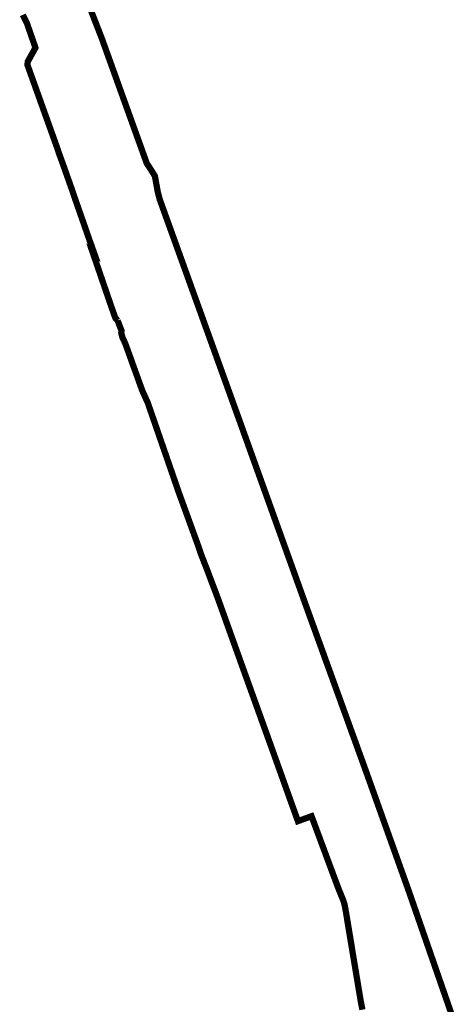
# Model space of a CAD drawing. Header units: metres. Extents: x 166223 to 168265, y 440780 to 445796.
# Tile 5 of 11: x 167973 to 168112, y 442661 to 442976. Entities that reach past the tile are written whole.
import ezdxf

# ---------------------------------------------------------------- set-up
doc = ezdxf.new("R2010")
doc.units = ezdxf.units.M
doc.header["$LTSCALE"] = 20
doc.layers.add('Beheergrens', color=10, linetype='Continuous')

msp = doc.modelspace()

# ---------------------------------------------------------------- linework, layer by layer
at = {"layer": 'Beheergrens', "const_width": 2}
for points in [[(167993.5957554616, 442983.9061662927), (167999.0300000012, 442969.9279999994), (167999.1492733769, 442969.5963786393), (167999.3759999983, 442968.9659999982), (168000.23890521, 442966.5664049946), (168000.3350056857, 442966.2991656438), (168000.9062164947, 442964.7107239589), (168001.0071734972, 442964.4299794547), (168002.5760609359, 442960.0671659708), (168002.6530623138, 442959.8530380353), (168003.5996490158, 442957.2207387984), (168003.7710336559, 442956.7441467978), (168004.0326947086, 442956.0165111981), (168008.6737965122, 442943.1103836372), (168009.3783389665, 442941.1511689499), (168013.3790000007, 442930.0260000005), (168013.4019999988, 442929.9910000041), (168014.775000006, 442927.9120000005), (168015.9809999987, 442925.9500000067), (168016.8880000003, 442920.9030000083), (168017.5249999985, 442918.5100000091), (168018.3620000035, 442916.1600000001), (168023.3193723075, 442902.4053294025), (168025.5987787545, 442896.0809133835), (168042.7529999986, 442848.4850000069), (168061.208994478, 442797.1030944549), (168062.9090037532, 442792.3702302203), (168064.7089999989, 442787.3590000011), (168083.4739999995, 442735.5350000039), (168097.0359999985, 442697.5450000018), (168106.3860000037, 442670.607000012), (168111.1985455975, 442656.741108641)], [(167973.8171732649, 442977.4571134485), (167974.6469107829, 442975.7554412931), (167974.9695985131, 442975.0936552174), (167975.1310350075, 442974.7625722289), (167975.1750000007, 442974.629999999), (167975.4718056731, 442973.7763407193), (167975.7576390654, 442972.9538768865), (167975.9051133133, 442972.5295071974), (167976.1276532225, 442971.8892301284), (167976.3088996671, 442971.367759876), (167976.4500718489, 442970.9615886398), (167976.5448662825, 442970.6888523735), (167976.7694136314, 442970.042799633), (167976.9194537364, 442969.6111142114), (167977.0626272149, 442969.1991849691), (167977.1904602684, 442968.8313921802), (167977.3442901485, 442968.3888030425), (167977.4710975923, 442968.0239610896), (167977.4720294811, 442968.0212799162), (167977.6873689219, 442967.4020551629), (167977.8450682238, 442966.9479621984), (167977.5020574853, 442966.328949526), (167977.201373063, 442965.7863208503), (167977.0653202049, 442965.5407937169), (167976.6709385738, 442964.8298546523), (167976.2613389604, 442964.0908934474), (167975.8379385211, 442963.3270340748), (167975.5905809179, 442962.8808314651), (167975.3639490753, 442962.4720020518), (167975.3479027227, 442962.0738214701), (167975.3199414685, 442961.3799790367), (167975.3905852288, 442961.1827017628), (167975.4880163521, 442960.910618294), (167975.6437920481, 442960.4756030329), (167975.7738428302, 442960.1124268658), (167975.9278301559, 442959.6824061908), (167976.1660951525, 442959.0170340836), (167976.2512443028, 442958.7792622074), (167976.2533574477, 442958.7733614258), (167976.4979962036, 442958.0901868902), (167976.6760416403, 442957.5929568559), (167976.8920437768, 442956.9897643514), (167977.1598914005, 442956.2418085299), (167977.3662427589, 442955.6656194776), (167977.4953338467, 442955.3051620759), (167977.5848296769, 442955.0552653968), (167977.7554757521, 442954.5787043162), (167977.908712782, 442954.1507501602), (167978.0065683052, 442953.8774632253), (167978.1012342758, 442953.6130839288), (167978.2305399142, 442953.2521605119), (167978.300543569, 442953.0567633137), (167978.4231612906, 442952.7144724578), (167978.5300433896, 442952.416065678), (167978.6548019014, 442952.0677493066), (167978.7690801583, 442951.7486930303), (167978.8685785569, 442951.4709009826), (167978.9972482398, 442951.1116649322), (167979.1205775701, 442950.7673387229), (167979.2905408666, 442950.2928140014), (167979.4385912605, 442949.8794684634), (167979.5651047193, 442949.5262524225), (167979.6923954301, 442949.1708663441), (167979.8537840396, 442948.7202814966), (167979.98160135, 442948.3634251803), (167980.06136797, 442948.140722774), (167980.2190836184, 442947.7003925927), (167980.3614927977, 442947.3027968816), (167980.5110599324, 442946.8852166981), (167980.6696154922, 442946.4425415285), (167980.793057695, 442946.0979001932), (167980.804415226, 442946.0661908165), (167980.9197466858, 442945.7441940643), (167981.0229682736, 442945.45600719), (167981.159259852, 442945.0754913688), (167981.3061192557, 442944.6654709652), (167981.4573035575, 442944.2433757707), (167981.5407182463, 442944.0104882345), (167981.5475126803, 442943.9915186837), (167981.6538985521, 442943.6945133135), (167981.7588180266, 442943.4016037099), (167981.8873056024, 442943.0428946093), (167982.0023037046, 442942.7218451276), (167982.0797412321, 442942.5056565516), (167982.1162691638, 442942.4036637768), (167982.2178243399, 442942.1196187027), (167982.3195117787, 442941.8357791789), (167982.4571596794, 442941.4515634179), (167982.581529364, 442941.104411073), (167982.6653870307, 442940.8703396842), (167982.6760196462, 442940.8406609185), (167982.8294836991, 442940.4122344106), (167982.9337581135, 442940.12122586), (167983.101389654, 442939.6532112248), (167983.2579520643, 442939.2161007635), (167983.2636683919, 442939.2001412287), (167983.367975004, 442938.9089250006), (167983.4548016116, 442938.6661399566), (167983.6006144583, 442938.2584172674), (167983.764350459, 442937.800577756), (167983.8917068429, 442937.444463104), (167984.0097239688, 442937.1144629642), (167984.1570980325, 442936.7023747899), (167984.2898379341, 442936.3312067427), (167984.4097050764, 442935.9960335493), (167984.4216446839, 442935.9626479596), (167984.6108429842, 442935.4336106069), (167984.7781735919, 442934.9657198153), (167984.9267421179, 442934.5502916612), (167985.0270000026, 442934.2699500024), (167985.0667436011, 442934.1352658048), (167985.2538999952, 442933.5010250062), (167985.4549118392, 442932.9494545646), (167985.5952301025, 442932.5643830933), (167985.7655682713, 442932.0969288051), (167985.8118458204, 442931.969930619), (167985.8796476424, 442931.7838680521), (167986.0360630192, 442931.3546379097), (167986.1884606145, 442930.9364332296), (167986.344949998, 442930.507000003), (167986.371802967, 442930.4330600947), (167986.4461111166, 442930.2284518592), (167986.6191282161, 442929.7520454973), (167986.8004954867, 442929.2408386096), (167986.9699327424, 442928.7632579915), (167987.0883502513, 442928.4294830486), (167987.2115555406, 442928.0822131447), (167987.3673832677, 442927.6429927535), (167987.520306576, 442927.2119588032), (167987.6590572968, 442926.8208721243), (167987.8234109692, 442926.3576202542), (167987.9590950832, 442925.9751771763), (167988.1162682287, 442925.532164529), (167988.2848169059, 442925.0570884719), (167988.3672233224, 442924.824815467), (167988.4997334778, 442924.4513185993), (167988.6308719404, 442924.0816880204), (167988.7968131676, 442923.613961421), (167988.924213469, 442923.2548673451), (167989.0846941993, 442922.8025318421), (167989.1977563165, 442922.4838409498), (167989.3004397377, 442922.1944102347), (167989.4306890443, 442921.8272803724), (167989.5690135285, 442921.4373256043), (167989.5706739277, 442921.4327091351), (167989.7053565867, 442921.0541190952), (167989.8848623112, 442920.5165877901), (167990.0242626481, 442920.0991523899), (167990.1824740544, 442919.6253870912), (167990.3369767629, 442919.1627275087), (167990.3719750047, 442919.0579249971), (167990.4574401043, 442918.8127821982), (167990.5809531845, 442918.4585049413), (167990.7330790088, 442918.0221566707), (167990.8721058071, 442917.6233808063), (167991.0133887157, 442917.2181336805), (167991.1591838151, 442916.7999440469), (167991.283904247, 442916.4422036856), (167991.3957519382, 442916.1213866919), (167991.5140434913, 442915.7820865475), (167991.7367278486, 442915.1433525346), (167991.9076722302, 442914.6530262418), (167992.0418246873, 442914.2682316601), (167992.0636009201, 442914.2057700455), (167992.1846920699, 442913.8584396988), (167992.3412923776, 442913.4092570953), (167992.4901887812, 442912.9821718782), (167992.6437332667, 442912.5417544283), (167992.6641740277, 442912.4831233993), (167992.8027782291, 442912.085559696), (167992.960208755, 442911.6339957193), (167993.133371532, 442911.1373063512), (167993.2887872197, 442910.6915216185), (167993.3772436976, 442910.4377985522), (167993.5148141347, 442910.0432000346), (167993.6763492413, 442909.5798627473), (167993.8084341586, 442909.2009985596), (167993.9310493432, 442908.8492967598), (167994.0369512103, 442908.5455344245), (167994.067107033, 442908.4590373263), (167994.1599103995, 442908.1929084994), (167994.2800457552, 442907.8484007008), (167994.3681578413, 442907.5957249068), (167994.540000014, 442907.103000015), (167994.6825927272, 442906.6940252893), (167995.0107775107, 442905.7527509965), (167995.0119248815, 442905.7494608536), (167995.1602503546, 442905.3240931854), (167995.2669943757, 442905.0179975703), (167995.3471000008, 442904.8330750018), (167995.4038633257, 442904.6729516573), (167995.6106287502, 442904.0880951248), (167995.816437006, 442903.505969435), (167995.961536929, 442903.0955563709), (167996.1282567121, 442902.6239918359), (167996.3268962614, 442902.0620306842), (167996.4141925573, 442901.8150681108), (167996.6010222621, 442901.2870289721), (167996.2504312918, 442901.5564771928), (167996.0780000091, 442901.6890000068), (167996.1950254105, 442901.348134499), (167996.3416077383, 442900.9211770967), (167996.4464853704, 442900.6156949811), (167996.4772371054, 442900.5261179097), (167996.6152016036, 442900.1242395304), (167996.7174139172, 442899.8265040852), (167996.8263818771, 442899.5090920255), (167996.9415727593, 442899.1735579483), (167997.0595289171, 442898.8299690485), (167997.1368440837, 442898.6047613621), (167997.2439579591, 442898.2927544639), (167997.3680627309, 442897.9312555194), (167997.4824896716, 442897.5979466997), (167997.5146390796, 442897.5043002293), (167997.5628247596, 442897.3639424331), (167997.6441425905, 442897.1270755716), (167997.7603763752, 442896.7885036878), (167997.8726445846, 442896.4614829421), (167997.9940327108, 442896.1078972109), (167998.1195565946, 442895.7422646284), (167998.2494951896, 442895.3637726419), (167998.3746914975, 442894.999094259), (167998.4882815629, 442894.6682231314), (167998.5691745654, 442894.4325937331), (167998.7170625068, 442894.0018179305), (167998.8841001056, 442893.5152620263), (167999.0536726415, 442893.0213222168), (167999.2289088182, 442892.5108850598), (167999.3459551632, 442892.169946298), (167999.5204273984, 442891.6617343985), (167999.7361343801, 442891.0334117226), (167999.9006011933, 442890.5543441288), (167999.9966539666, 442890.2745565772), (168000.1736125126, 442889.7591023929), (168000.3398132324, 442889.2749841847), (168000.4968697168, 442888.8175017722), (168000.6239701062, 442888.4472770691), (168000.7656121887, 442888.0346945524), (168000.8844167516, 442887.6886343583), (168001.0406606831, 442887.233518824), (168001.1590173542, 442886.8887632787), (168001.1749052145, 442886.8424842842), (168001.2752754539, 442886.5501205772), (168001.4350485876, 442886.0847249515), (168001.5668426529, 442885.7008282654), (168001.738671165, 442885.2003171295), (168001.9070000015, 442884.7100000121), (168002.0045996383, 442884.4331929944), (168002.1277324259, 442884.0839701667), (168002.2648172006, 442883.6951774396), (168002.366477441, 442883.4068539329), (168002.4597394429, 442883.1423490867), (168002.5589534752, 442882.8609633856), (168002.618431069, 442882.69227615), (168002.6857930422, 442882.5012255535), (168002.7644635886, 442882.2780994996), (168002.8640222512, 442881.9957338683), (168002.9695808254, 442881.6963514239), (168003.1023720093, 442881.3197325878), (168003.1939737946, 442881.0599340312), (168003.1964165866, 442881.0530058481), (168003.205939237, 442881.0260172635), (168003.268210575, 442880.8494067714), (168003.3350000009, 442880.6599999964), (168003.563608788, 442880.3991753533), (168004.0730000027, 442879.8180000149)], [(168004.0730000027, 442879.818), (168004.3044396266, 442879.211117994), (168004.4551538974, 442878.8159143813), (168004.4686846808, 442878.7804338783), (168004.4955970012, 442878.709864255), (168004.7207212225, 442878.1195425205), (168004.8472107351, 442877.7878611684), (168004.9952001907, 442877.3998025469), (168005.1658467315, 442876.9523324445), (168005.325000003, 442876.5350000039), (168005.2199999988, 442875.9270000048), (168005.419666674, 442875.157000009), (168005.4820000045, 442874.9169999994), (168005.6190000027, 442874.387000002), (168005.98122086, 442873.6214151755), (168006.2407168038, 442873.0729482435), (168006.5170000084, 442872.4890000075), (168006.5752646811, 442872.3273254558), (168006.7766350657, 442871.7685569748), (168006.9864647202, 442871.1863154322), (168007.1605313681, 442870.7033101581), (168007.2891245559, 442870.3464860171), (168007.3290765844, 442870.2356258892), (168007.3455950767, 442870.1897899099), (168007.5934762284, 442869.50196198), (168007.7760776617, 442868.995274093), (168007.9897366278, 442868.4024068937), (168008.149558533, 442867.9589283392), (168008.3049418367, 442867.5277661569), (168008.549069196, 442866.8503543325), (168008.8020535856, 442866.148365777), (168009.0227266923, 442865.5360355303), (168009.2039409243, 442865.0331969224), (168009.4065852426, 442864.4708934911), (168009.5822682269, 442863.9834031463), (168009.753218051, 442863.5090465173), (168009.9605476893, 442862.9337421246), (168010.1549719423, 442862.3942479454), (168010.2239299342, 442862.2029012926), (168010.4139155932, 442861.6757234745), (168010.6330579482, 442861.0676407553), (168010.8105083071, 442860.5752462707), (168010.9956852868, 442860.061411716), (168011.0793361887, 442859.8292947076), (168011.2476727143, 442859.3621895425), (168011.4748841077, 442858.7317166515), (168011.6806074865, 442858.1608693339), (168011.8905605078, 442857.578285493), (168011.9439999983, 442857.429999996), (168012.0565217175, 442857.1813816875), (168012.2934440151, 442856.6578985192), (168012.580778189, 442856.0230295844), (168012.8049232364, 442855.5277779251), (168013.0791266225, 442854.9219216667), (168013.4229297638, 442854.1622837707), (168013.6950528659, 442853.561023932), (168013.9008733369, 442852.9656964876), (168014.0921525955, 442852.4124148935), (168014.1905790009, 442852.1277132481), (168014.1965056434, 442852.1105702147), (168014.3905337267, 442851.5493375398), (168014.5997183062, 442850.944264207), (168014.8570188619, 442850.2000138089), (168015.0583480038, 442849.6176625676), (168015.0692673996, 442849.5860778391), (168015.2936959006, 442848.9369109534), (168015.4840676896, 442848.3862542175), (168015.5962761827, 442848.0616874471), (168015.769057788, 442847.5619108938), (168015.9803988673, 442846.9505998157), (168016.178045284, 442846.378900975), (168016.3810260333, 442845.7917724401), (168016.6017982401, 442845.1531814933), (168016.7775563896, 442844.6447952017), (168016.9233546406, 442844.2230689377), (168016.9342509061, 442844.1915511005), (168017.0496982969, 442843.8576156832), (168017.2235391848, 442843.354775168), (168017.4568444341, 442842.6799319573), (168017.7239556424, 442841.9073039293), (168017.830552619, 442841.5989686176), (168017.9562775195, 442841.2353051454), (168018.1629525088, 442840.6374908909), (168018.391504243, 442839.9763973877), (168018.5457387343, 442839.5302690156), (168018.7172597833, 442839.0341386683), (168018.8775842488, 442838.5703948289), (168019.0691786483, 442838.0162016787), (168019.2789060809, 442837.4095581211), (168019.503497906, 442836.7599187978), (168019.6160974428, 442836.4342209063), (168019.8726918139, 442835.6920131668), (168020.1570021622, 442834.8696360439), (168020.3968643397, 442834.1758267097), (168020.4866532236, 442833.9161093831), (168020.6530297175, 442833.4348598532), (168020.8932449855, 442832.7400292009), (168021.0989102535, 442832.1451355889), (168021.3288132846, 442831.4801334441), (168021.416092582, 442831.2276751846), (168021.6244455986, 442830.6250071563), (168021.8461252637, 442829.9837913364), (168022.0989874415, 442829.2523790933), (168022.3284845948, 442828.5885509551), (168022.3344871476, 442828.5711883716), (168022.4827949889, 442828.1422030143), (168022.6670388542, 442827.6092715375), (168022.8439437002, 442827.0975683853), (168023.0792800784, 442826.4168501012), (168023.2381162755, 442825.9574111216), (168023.3592509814, 442825.607024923), (168023.5245187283, 442825.1289824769), (168023.686999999, 442824.6590000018), (168023.892269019, 442824.0952276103), (168024.090155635, 442823.5517310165), (168024.219695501, 442823.1959491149), (168024.5257941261, 442822.3552476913), (168024.7185957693, 442821.8257170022), (168024.9702057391, 442821.1346689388), (168025.2147491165, 442820.463029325), (168025.3892302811, 442819.9838159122), (168025.410233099, 442819.9261315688), (168025.5707844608, 442819.4851764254), (168025.7686960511, 442818.9416112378), (168025.9904961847, 442818.3324360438), (168026.1762248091, 442817.8223314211), (168026.3916455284, 442817.2306773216), (168026.5656557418, 442816.7527574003), (168026.7807296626, 442816.1620557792), (168027.0023007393, 442815.5535097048), (168027.2110016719, 442814.980311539), (168027.4290854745, 442814.3813432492), (168027.4637777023, 442814.2860608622), (168027.4837257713, 442814.2312733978), (168027.6981060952, 442813.6424767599), (168027.8382497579, 442813.2575714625), (168028.0456555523, 442812.6879304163), (168028.2187430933, 442812.2125445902), (168028.3674582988, 442811.8040975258)], [(168028.3734365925, 442811.7874891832), (168028.5109025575, 442811.4099326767), (168028.6872267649, 442810.9256502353), (168028.8652977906, 442810.4365700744), (168029.0357072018, 442809.9685328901), (168029.1899948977, 442809.5447747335), (168029.5735827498, 442808.4915010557), (168029.8413557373, 442807.7260480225), (168030.0616441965, 442807.0732686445), (168030.2638969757, 442806.4739342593), (168030.3882519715, 442806.1054338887), (168030.5455961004, 442805.6391770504), (168030.7100000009, 442805.1520000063), (168030.879849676, 442804.7165086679), (168031.1921125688, 442803.9158725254), (168031.3636137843, 442803.4761466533), (168031.5532264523, 442802.9899833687), (168031.7692252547, 442802.4361665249), (168031.9574670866, 442801.9535180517), (168032.1952850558, 442801.3437572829), (168032.364717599, 442800.9093354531), (168032.563613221, 442800.3993708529), (168032.7673191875, 442799.8770726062), (168032.9730239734, 442799.3307244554), (168033.1700901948, 442798.801078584), (168033.3451969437, 442798.3304521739), (168033.4984645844, 442797.918521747), (168033.6840684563, 442797.419682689), (168033.8501259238, 442796.9733776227), (168033.9983559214, 442796.5749866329), (168034.1929191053, 442796.052068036), (168034.3376796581, 442795.663001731), (168034.4400000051, 442795.3880000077), (168034.495000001, 442795.3000000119), (168034.6183166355, 442794.9700333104), (168034.8223801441, 442794.424006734), (168035.0749392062, 442793.7482172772), (168035.2864827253, 442793.182175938), (168035.6217950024, 442792.2849580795), (168035.8091372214, 442791.7836738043), (168036.0302772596, 442791.1919543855), (168036.2529999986, 442790.5960000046), (168036.3871144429, 442790.2221675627), (168036.5603081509, 442789.7394050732), (168036.7879654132, 442789.1048301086), (168037.0027587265, 442788.5061122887), (168037.1675463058, 442788.0467811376), (168037.3693971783, 442787.4841392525), (168037.5669826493, 442786.933386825), (168037.771000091, 442786.3647058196), (168038.0109833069, 442785.6957733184), (168038.2156849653, 442785.1251851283), (168038.5371995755, 442784.228990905), (168038.7529942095, 442783.6274820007), (168038.9784564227, 442782.9990255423), (168039.2431769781, 442782.2611398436), (168039.4089658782, 442781.7990176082), (168039.6009852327, 442781.26378024), (168039.8269000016, 442780.6340623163), (168040.0592182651, 442779.9864952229), (168040.3466377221, 442779.185404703), (168040.4759268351, 442778.8250689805), (168040.6572300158, 442778.3197672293), (168040.8516016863, 442777.7780428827), (168041.1266097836, 442777.0115804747), (168041.3864495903, 442776.2873929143), (168041.6407233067, 442775.578718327), (168041.9012463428, 442774.8526265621), (168042.1381848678, 442774.1922661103), (168042.2861671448, 442773.7798315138), (168042.5017258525, 442773.1790577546), (168042.7349760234, 442772.5289769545), (168042.9260449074, 442771.9964576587), (168043.2261589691, 442771.1600235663), (168043.4167751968, 442770.6287658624), (168043.6171278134, 442770.0703722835), (168043.9241659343, 442769.2146404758), (168044.279521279, 442768.2242459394), (168044.4727277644, 442767.6857690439), (168044.666391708, 442767.1473577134), (168044.940426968, 442766.3863813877), (168045.2553528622, 442765.5118546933), (168045.6021662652, 442764.5487786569), (168045.8514036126, 442763.8566643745), (168046.0825751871, 442763.2147174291), (168046.4254880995, 442762.2624727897), (168046.7511938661, 442761.3580111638), (168046.915464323, 442760.9018438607), (168047.2017969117, 442760.1067187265), (168047.4623713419, 442759.3831221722), (168047.7773007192, 442758.5085857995), (168047.9308929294, 442758.0820712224), (168048.1780065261, 442757.3958544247), (168048.4183879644, 442756.7283323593), (168048.6759274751, 442756.0131635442), (168048.9433847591, 442755.2704537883), (168049.0642343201, 442754.9348631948), (168049.234476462, 442754.4621129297), (168049.4448487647, 442753.8779240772), (168049.7024373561, 442753.1626190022), (168049.9183257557, 442752.563112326), (168050.1254108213, 442751.9880519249), (168050.3828487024, 442751.2731653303), (168050.6592109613, 442750.5057270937), (168050.9320336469, 442749.7481179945), (168051.2369436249, 442748.901404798), (168051.3862323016, 442748.4868407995), (168051.651008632, 442747.7515758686), (168051.873422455, 442747.1339485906), (168052.1708923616, 442746.3078959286), (168052.4240792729, 442745.6048139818), (168052.7046959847, 442744.8255614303), (168053.0379999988, 442743.8999999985), (168053.3133066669, 442743.1303762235), (168053.5406273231, 442742.4948980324), (168053.7085980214, 442742.0253335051), (168053.963598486, 442741.3124760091), (168054.2870355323, 442740.4083030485), (168054.6086067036, 442739.5093461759), (168054.8365499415, 442738.8721275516), (168055.0926589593, 442738.1561710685), (168055.4881550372, 442737.0505560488), (168055.718724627, 442736.4059954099), (168056.014997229, 442735.5777610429), (168056.4801868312, 442734.2773167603), (168056.7010182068, 442733.659979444), (168057.0165454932, 442732.77791835), (168057.2289691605, 442732.1840849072), (168057.4004273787, 442731.7047709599), (168057.6832266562, 442730.9142014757), (168057.993816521, 442730.0459429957), (168058.3199942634, 442729.1341083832), (168058.5409706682, 442728.5163656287), (168058.7391706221, 442727.9622947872), (168058.9611874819, 442727.3416434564), (168059.2547055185, 442726.5211095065), (168059.4577745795, 442725.9534270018), (168059.608605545, 442725.5317768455), (168059.8680000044, 442724.8060000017), (168060.1474275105, 442724.0309365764), (168060.38950691, 442723.3594817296), (168060.5202108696, 442722.9969518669), (168060.5726412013, 442722.8515249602), (168060.900063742, 442721.9433241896), (168061.0978798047, 442721.3946276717), (168061.2464307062, 442720.9825772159), (168061.6389816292, 442719.8950507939), (168062.2056456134, 442720.0999559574), (168063.0238345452, 442720.3958123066), (168063.490360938, 442720.5645078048), (168064.0339625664, 442720.761103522), (168064.3578500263, 442720.8782450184), (168064.9319020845, 442721.0859396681), (168065.9853999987, 442721.4671000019), (168066.1737827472, 442720.9597604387), (168066.3855231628, 442720.3895155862), (168066.5675086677, 442719.8994046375), (168066.7604403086, 442719.379814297), (168066.7701531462, 442719.3536563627), (168067.0114302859, 442718.7040454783), (168067.2108545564, 442718.167022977), (168067.3890999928, 442717.6871468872), (168067.6736949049, 442716.9209545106), (168067.7684159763, 442716.6659444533), (168067.9226343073, 442716.2507546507), (168068.1364118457, 442715.6752182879), (168068.2884711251, 442715.2658411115), (168068.3958996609, 442714.9766197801), (168068.5782168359, 442714.4857816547), (168068.7781761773, 442713.9474469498), (168069.0148090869, 442713.3103788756), (168069.2056390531, 442712.79662247), (168069.4233029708, 442712.2106231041), (168069.7365513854, 442711.3672891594), (168069.9750038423, 442710.7253224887), (168069.9957616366, 442710.6694379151), (168070.2735399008, 442709.9215974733), (168070.5806501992, 442709.0947886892), (168070.8368072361, 442708.4051573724), (168070.9470426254, 442708.1083793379), (168070.9512065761, 442708.0971690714), (168071.2060829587, 442707.4108430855), (168071.4407212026, 442706.7789881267), (168071.6541549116, 442706.2042685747), (168071.8188327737, 442705.7608354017), (168072.0975519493, 442705.0109014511), (168072.0835536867, 442705.0483047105), (168072.2962922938, 442704.4766359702), (168072.3240968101, 442704.4018902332), (168072.5161353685, 442703.8845472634), (168072.8217213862, 442703.0613300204), (168073.0298856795, 442702.5009057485), (168073.2689552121, 442701.8572777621), (168073.3775866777, 442701.5648178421), (168073.4286945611, 442701.4272240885), (168073.7323546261, 442700.6096220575), (168073.983461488, 442699.9335185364), (168074.165854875, 442699.4424262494), (168074.3610000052, 442698.9169999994), (168074.580564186, 442698.3711546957), (168074.8405033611, 442697.7249355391), (168075.1100122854, 442697.0549256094), (168075.379348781, 442696.38534436), (168075.4011180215, 442696.3312251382), (168075.6672057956, 442695.6697609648), (168075.8952693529, 442695.1028262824), (168076.1160378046, 442694.5540152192), (168076.3183213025, 442693.9180058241), (168076.5419000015, 442693.2150249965), (168076.6657969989, 442692.5526928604), (168076.6758375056, 442692.4990180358), (168076.8080104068, 442691.7924442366), (168076.9094901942, 442691.2053872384), (168076.9898671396, 442690.7210126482), (168077.084478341, 442690.1508583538), (168077.1268452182, 442689.8955433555), (168077.2634780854, 442689.0721543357), (168077.403485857, 442688.2284272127), (168077.5055698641, 442687.613239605), (168077.5095698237, 442687.589134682), (168077.6458505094, 442686.7678680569), (168077.805081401, 442685.808296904), (168077.9279068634, 442685.0681153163), (168078.0411300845, 442684.3857995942), (168078.1754376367, 442683.5764236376), (168078.2705852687, 442683.0030366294), (168078.3669737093, 442682.4221721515), (168078.4973792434, 442681.6363108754), (168078.6376529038, 442680.7909814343), (168078.7080591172, 442680.3666933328), (168078.7439281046, 442680.1505364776), (168078.8924792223, 442679.2553246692), (168079.0538418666, 442678.2829069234), (168079.1661718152, 442677.6059743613), (168079.2240230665, 442677.2573460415), (168079.3771175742, 442676.3347545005), (168079.47948144, 442675.7178803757), (168079.6216233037, 442674.8612926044), (168079.6312325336, 442674.8033846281), (168079.8019501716, 442673.7745910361), (168079.9578877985, 442672.8348660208), (168080.0503718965, 442672.2775302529), (168080.1536243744, 442671.6553010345), (168080.2764544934, 442670.9150913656), (168080.3845955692, 442670.2634021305), (168080.4716476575, 442669.738801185), (168080.6255351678, 442668.8114307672), (168080.7709726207, 442667.9349828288), (168080.8898820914, 442667.2184001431), (168080.9504971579, 442666.8531163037), (168081.0711908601, 442666.1257813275), (168081.2515368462, 442665.0389645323), (168081.3665349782, 442664.3459526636), (168081.3674142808, 442664.3406537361), (168081.4892764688, 442663.6062771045), (168081.5954653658, 442662.9663522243), (168081.6389999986, 442662.7040000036), (168081.6962287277, 442662.4072461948), (168081.8970501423, 442661.3659069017), (168082.0701772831, 442660.4681734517), (168082.2226469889, 442659.6775570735)]]:
    msp.add_lwpolyline(points, dxfattribs=at)

doc.saveas('drawing.dxf')
